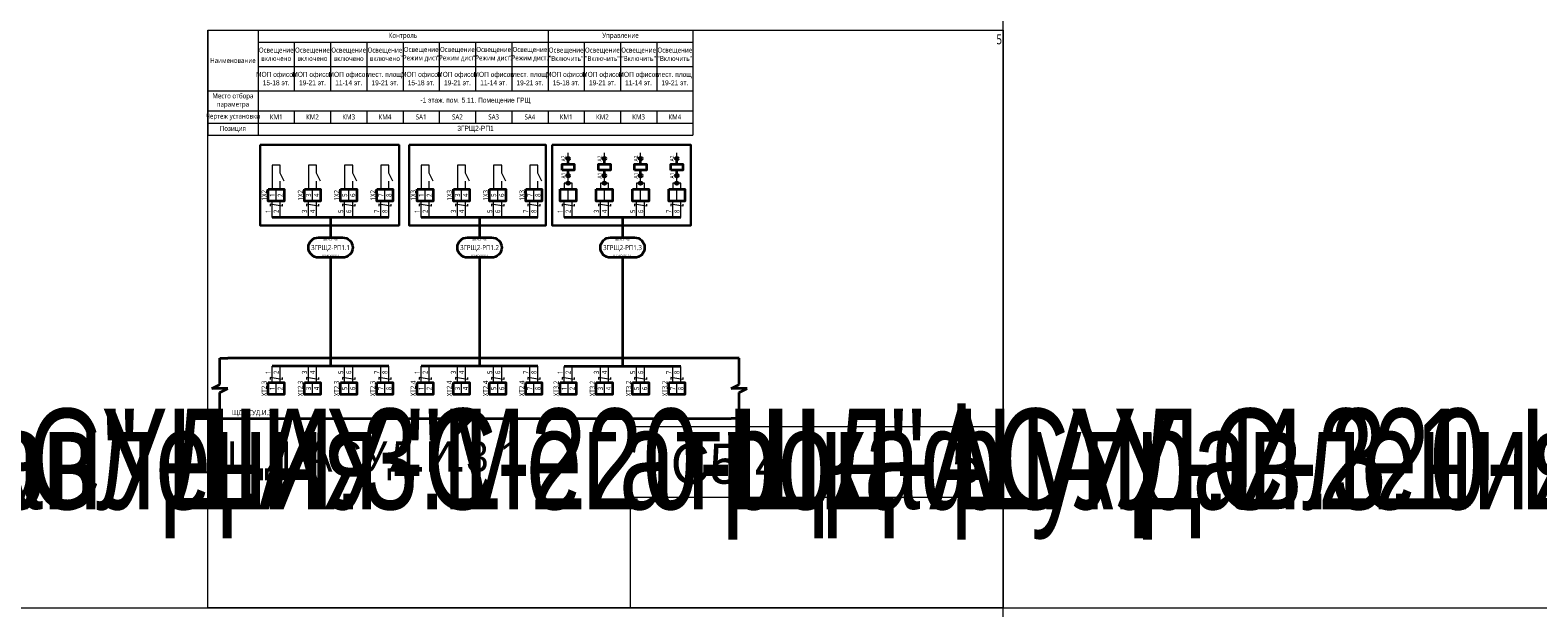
# Model space of a CAD drawing. Header units: millimetres. Extents: x -1173 to 6733, y -4591 to 345.
# Tile 37 of 93: x 1351 to 2100, y -2407 to -2120. Entities that reach past the tile are written whole.
import ezdxf
from ezdxf.enums import TextEntityAlignment as Align

# ---------------------------------------------------------------- set-up
doc = ezdxf.new("R2018")
doc.units = ezdxf.units.MM
doc.set_wipeout_variables(frame=1)
doc.layers.get('0').update_dxf_attribs({"lineweight": 15})
doc.layers.get('Defpoints').update_dxf_attribs({"color": 252, "lineweight": 15})
for name, color, linetype, lineweight in [('AK_Drawing', 7, 'Continuous', 35), ('AK_Drawing_Thin', 7, 'Continuous', 15), ('AK_Equipment', 7, 'Continuous', 35), ('AK_Multy_Wire', 7, 'Continuous', 35), ('AK_Table', 7, 'Continuous', 35), ('AK_Wire', 7, 'Continuous', 15), ('AK_Wire_Number', 7, 'Continuous', 15)]:
    doc.layers.add(name, color=color, linetype=linetype, lineweight=lineweight)
doc.layers.add('UNPLOTTED', color=2, linetype='Continuous', lineweight=15, plot=False)
doc.styles.add('PT Sans Narrow', font='PTN57F.ttf')
doc.styles.get("Standard").update_dxf_attribs({"font": 'arial.ttf'})
doc.styles.add('Trebuchet MS', font='trebuc.ttf', dxfattribs={"width": 0.75})

# ---------------------------------------------------------------- blocks, each defined once
blk = doc.blocks.new('*U479')
at = {"style": 'Trebuchet MS', "width": 0.75}
blk.add_attdef('TAG1', text='', height=2.5, dxfattribs=at).set_placement((2, -27), align=Align.MIDDLE_LEFT)
at = {"lineweight": 30, "width": 0.75, "flags": 104}
blk.add_attdef('CATDESC', text='', height=2.5, dxfattribs=at).set_placement((268, -25), align=Align.MIDDLE_RIGHT)
at = {"layer": 'UNPLOTTED', "style": 'Trebuchet MS', "width": 0.75, "flags": 8}
for tag, p in [('DESC1', (1, -3)), ('DESC2', (1, -5)), ('DESC3', (1, -7)), ('FAMILY', (1, -13.73)), ('POSITION_N', (1, -15.99)), ('SYSTEM_NAME', (1, -17.99))]:
    blk.add_attdef(tag, p, '', height=1, dxfattribs=at)
blk = doc.blocks.new('*U480')
at = {"style": 'Trebuchet MS', "width": 0.75}
blk.add_attdef('TAG1', text='', height=2.5, dxfattribs=at).set_placement((2, -27), align=Align.MIDDLE_LEFT)
at = {"lineweight": 30, "width": 0.75, "flags": 104}
blk.add_attdef('CATDESC', text='', height=2.5, dxfattribs=at).set_placement((154, -25), align=Align.MIDDLE_RIGHT)
at = {"layer": 'UNPLOTTED', "style": 'Trebuchet MS', "width": 0.75, "flags": 8}
for tag, p in [('DESC1', (1, -3)), ('DESC2', (1, -5)), ('DESC3', (1, -7)), ('FAMILY', (1, -13.73)), ('POSITION_N', (1, -15.99)), ('SYSTEM_NAME', (1, -17.99))]:
    blk.add_attdef(tag, p, '', height=1, dxfattribs=at)
blk = doc.blocks.new('*U472')
at = {"style": 'Trebuchet MS', "width": 0.75}
blk.add_attdef('TAG1', text='', height=2.5, dxfattribs=at).set_placement((2, -27), align=Align.MIDDLE_LEFT)
at = {"lineweight": 30, "width": 0.75, "flags": 104}
blk.add_attdef('CATDESC', text='', height=2.5, dxfattribs=at).set_placement((292, -25), align=Align.MIDDLE_RIGHT)
at = {"layer": 'UNPLOTTED', "style": 'Trebuchet MS', "width": 0.75, "flags": 8}
for tag, p in [('DESC1', (1, -3)), ('DESC2', (1, -5)), ('DESC3', (1, -7)), ('FAMILY', (1, -13.73)), ('POSITION_N', (1, -15.99)), ('SYSTEM_NAME', (1, -17.99))]:
    blk.add_attdef(tag, p, '', height=1, dxfattribs=at)
blk = doc.blocks.new('*U1')
at = {"layer": 'UNPLOTTED'}
blk.add_line((0, 90), (-185, 90), dxfattribs=at)
for points in [[(0, 0), (-395, 0), (-395, 287), (0, 287)], [(-185, 55), (0, 55), (0, 0), (-185, 0)]]:
    blk.add_lwpolyline(points, close=True, dxfattribs=at)
blk = doc.blocks.new('*U3')
at = {"layer": 'Defpoints', "style": 'Trebuchet MS', "width": 0.75}
blk.add_attdef('ЛИСТ', text='', height=5, dxfattribs=at).set_placement((-0.5, -2), align=Align.TOP_RIGHT)
blk = doc.blocks.new('*U494')
for p, q in [((-4, -13), (-4, 0)), ((-4, 0), (0, 0)), ((250, 0), (0, 0)), ((254, 0), (250, 0)), ((254, -13), (254, 0)), ((-8, -15), (-4, -13)), ((250, -15), (254, -13)), ((0, -15), (-8, -15)), ((-4, -17), (0, -15)), ((-4, -30), (-4, -17)), ((258, -15), (250, -15)), ((254, -17), (258, -15)), ((254, -30), (254, -17)), ((-4, -30), (0, -30)), ((0, -30), (250, -30)), ((254, -30), (250, -30))]:
    blk.add_line(p, q)
at = {"style": 'Trebuchet MS', "width": 0.75}
blk.add_attdef('TAG1', text='', height=2.5, dxfattribs=at).set_placement((2, -27), align=Align.MIDDLE_LEFT)
at = {"lineweight": 30, "width": 0.75, "flags": 104}
blk.add_attdef('CATDESC', text='', height=2.5, dxfattribs=at).set_placement((248, -25), align=Align.MIDDLE_RIGHT)
at = {"layer": 'UNPLOTTED', "style": 'Trebuchet MS', "width": 0.75, "flags": 8}
for tag, p in [('DESC1', (1, -3)), ('DESC2', (1, -5)), ('DESC3', (1, -7)), ('FAMILY', (1, -13.73)), ('POSITION_N', (1, -15.99)), ('SYSTEM_NAME', (1, -17.99))]:
    blk.add_attdef(tag, p, '', height=1, dxfattribs=at)
blk = doc.blocks.new('*U217')
blk.add_wipeout([(0, 0), (0, -6), (8, -6), (8, 0)])
blk.add_lwpolyline([(0, 0), (8, 0), (8, -6), (0, -6)], close=True)
at = {"lineweight": -2}
blk.add_lwpolyline([(4, 0), (8, 0), (8, -6), (4, -6)], close=True, dxfattribs=at)
at = {"style": 'Trebuchet MS', "width": 0.75, "flags": 12}
for tag, p in [('TERM01', (2, -3)), ('TERM02', (6, -3))]:
    blk.add_attdef(tag, text='', height=2.5, rotation=90, dxfattribs=at).set_placement(p, align=Align.MIDDLE_CENTER)
at = {"style": 'Trebuchet MS', "width": 0.75}
blk.add_attdef('TAG1', text='', height=2.5, rotation=90, dxfattribs=at).set_placement((-2, -3), align=Align.MIDDLE_CENTER)
at = {"style": 'Trebuchet MS', "width": 0.75, "flags": 12}
for tag, p in [('NOTE01', (2, -7)), ('NOTE02', (6, -7))]:
    blk.add_attdef(tag, text='', height=2.5, rotation=90, dxfattribs=at).set_placement(p, align=Align.MIDDLE_RIGHT)
blk = doc.blocks.new('*U323')
blk.add_lwpolyline([(-6, 5), (6, 5, -0.414214), (11, 0), (11, 0, -0.414214), (6, -5), (-6, -5, -0.414214), (-11, 0), (-11, 0, -0.414214)], format="xyb", close=True)
at = {"style": 'Trebuchet MS', "width": 0.75}
blk.add_attdef('CA_CIRCUIT_NUMBER', text='', height=2.5, dxfattribs=at).set_placement((0, 0), align=Align.MIDDLE_CENTER)
at = {"lineweight": 30, "width": 0.75, "flags": 1}
blk.add_attdef('CA_CABLE_TYPE', text='', height=2.5, rotation=90, dxfattribs=at).set_placement((0, -25), align=Align.BOTTOM_CENTER)
at = {"style": 'Trebuchet MS', "width": 0.75}
blk.add_attdef('LENGTH', text='', height=2.5, rotation=90, dxfattribs=at).set_placement((2, -24.82), align=Align.MIDDLE_CENTER)
at = {"layer": 'UNPLOTTED', "style": 'Trebuchet MS', "width": 0.75}
for tag, p in [('LOAD_NAME', (0, 4)), ('PANEL_NAME', (0, -4))]:
    blk.add_attdef(tag, text='', height=1, dxfattribs=at).set_placement(p, align=Align.MIDDLE_CENTER)
blk = doc.blocks.new('*U483')
at = {"layer": 'AK_Wire'}
for points in [[(3, 2.5), (3, 1.5), (-3, 2.5), (-3, 1.5)], [(-2, -4), (-2, 4)], [(2, -4), (2, 4)]]:
    blk.add_lwpolyline(points, dxfattribs=at)
blk = doc.blocks.new('*U484')
at = {"layer": 'AK_Drawing', "color": 0, "linetype": 'ByBlock', "lineweight": -2, "transparency": 16777216}
for p in [(0, 0), (18, 0), (36, 0), (54, 0)]:
    blk.add_blockref('*U483', p, dxfattribs=at)
blk = doc.blocks.new('Z')
at = {"layer": 'AK_Wire'}
blk.add_lwpolyline([(3, 0.5), (3, -0.5), (-3, 0.5), (-3, -0.5)], dxfattribs=at)
blk = doc.blocks.new('*U485')
at = {"layer": 'AK_Wire'}
for points in [[(-2, -4), (-2, 4)], [(2, -4), (2, 4)]]:
    blk.add_lwpolyline(points, dxfattribs=at)
blk.add_blockref('Z', (0, -2), dxfattribs=at)
blk = doc.blocks.new('*U486')
at = {"layer": 'AK_Drawing', "color": 0, "linetype": 'ByBlock', "lineweight": -2, "transparency": 16777216}
for p in [(0, 0), (18, 0), (36, 0), (54, 0)]:
    blk.add_blockref('*U485', p, dxfattribs=at)
blk = doc.blocks.new('*U30')
blk.add_line((4, 0), (4, 4))
blk.add_lwpolyline([(6, 4), (4, 8), (4, 12), (0, 12), (0, 0)])
blk = doc.blocks.new('*U491')
at = {"layer": 'AK_Drawing_Thin'}
blk.add_blockref('*U30', (-4, -6.5), dxfattribs=at)
blk = doc.blocks.new('*U492')
at = {"layer": 'AK_Drawing', "color": 0, "linetype": 'ByBlock', "lineweight": -2, "transparency": 16777216}
for p in [(0, 0), (18, 0), (36, 0), (54, 0)]:
    blk.add_blockref('*U491', p, dxfattribs=at)
blk = doc.blocks.new('*U324')
blk.add_lwpolyline([(-6, 5), (6, 5, -0.414214), (11, 0), (11, 0, -0.414214), (6, -5), (-6, -5, -0.414214), (-11, 0), (-11, 0, -0.414214)], format="xyb", close=True)
at = {"style": 'Trebuchet MS', "width": 0.75}
blk.add_attdef('CA_CIRCUIT_NUMBER', text='', height=2.5, dxfattribs=at).set_placement((0, 0), align=Align.MIDDLE_CENTER)
at = {"lineweight": 30, "width": 0.75, "flags": 1}
blk.add_attdef('CA_CABLE_TYPE', text='', height=2.5, rotation=90, dxfattribs=at).set_placement((0, -25), align=Align.BOTTOM_CENTER)
at = {"style": 'Trebuchet MS', "width": 0.75}
blk.add_attdef('LENGTH', text='', height=2.5, rotation=90, dxfattribs=at).set_placement((2, -24.82), align=Align.MIDDLE_CENTER)
at = {"layer": 'UNPLOTTED', "style": 'Trebuchet MS', "width": 0.75}
for tag, p in [('LOAD_NAME', (0, 4)), ('PANEL_NAME', (0, -4))]:
    blk.add_attdef(tag, text='', height=1, dxfattribs=at).set_placement(p, align=Align.MIDDLE_CENTER)
blk = doc.blocks.new('*U487')
at = {"layer": 'AK_Wire'}
for points in [[(3, 2.5), (3, 1.5), (-3, 2.5), (-3, 1.5)], [(-2, -4), (-2, 4)], [(2, -4), (2, 4)]]:
    blk.add_lwpolyline(points, dxfattribs=at)
blk = doc.blocks.new('*U488')
at = {"layer": 'AK_Drawing', "color": 0, "linetype": 'ByBlock', "lineweight": -2, "transparency": 16777216}
for p in [(0, 0), (18, 0), (36, 0), (54, 0)]:
    blk.add_blockref('*U487', p, dxfattribs=at)
blk = doc.blocks.new('*U489')
at = {"layer": 'AK_Wire'}
for points in [[(-2, -4), (-2, 4)], [(2, -4), (2, 4)]]:
    blk.add_lwpolyline(points, dxfattribs=at)
blk.add_blockref('Z', (0, -2), dxfattribs=at)
blk = doc.blocks.new('*U490')
at = {"layer": 'AK_Drawing', "color": 0, "linetype": 'ByBlock', "lineweight": -2, "transparency": 16777216}
for p in [(0, 0), (18, 0), (36, 0), (54, 0)]:
    blk.add_blockref('*U489', p, dxfattribs=at)
blk = doc.blocks.new('*U481')
at = {"layer": 'AK_Drawing_Thin'}
blk.add_blockref('*U30', (-4, -6.5), dxfattribs=at)
blk = doc.blocks.new('*U482')
at = {"layer": 'AK_Drawing', "color": 0, "linetype": 'ByBlock', "lineweight": -2, "transparency": 16777216}
for p in [(0, 0), (18, 0), (36, 0), (54, 0)]:
    blk.add_blockref('*U481', p, dxfattribs=at)
blk = doc.blocks.new('*T493')
at = {"layer": 'AK_Table', "color": 0, "linetype": 'ByBlock', "lineweight": -2, "transparency": 16777216}
for p, q in [((0, 0), (241, 0)), ((0, 0), (0, -52.13)), ((25, 0), (25, -52.13)), ((169, 0), (169, -30.13)), ((241, 0), (241, -52.13)), ((25, -6), (241, -6)), ((43, -6), (43, -30.13)), ((61, -6), (61, -30.13)), ((79, -6), (79, -30.13)), ((97, -6), (97, -30.13)), ((115, -6), (115, -30.13)), ((133, -6), (133, -30.13)), ((151, -6), (151, -30.13)), ((187, -6), (187, -30.13)), ((205, -6), (205, -30.13)), ((223, -6), (223, -30.13)), ((25, -18), (241, -18)), ((0, -30.13), (241, -30.13)), ((0, -40.13), (241, -40.13)), ((43, -40.13), (43, -46.13)), ((61, -40.13), (61, -46.13)), ((79, -40.13), (79, -46.13)), ((97, -40.13), (97, -46.13)), ((115, -40.13), (115, -46.13)), ((133, -40.13), (133, -46.13)), ((151, -40.13), (151, -46.13)), ((169, -40.13), (169, -46.13)), ((187, -40.13), (187, -46.13)), ((205, -40.13), (205, -46.13)), ((223, -40.13), (223, -46.13)), ((0, -46.13), (241, -46.13)), ((0, -52.13), (241, -52.13))]:
    blk.add_line(p, q, dxfattribs=at)
at = {"layer": 'AK_Table', "color": 0, "transparency": 16777216, "char_height": 2.5, "attachment_point": 5, "style": 'Trebuchet MS'}
for s, insert, width in [('Контроль', (97, -3), 143), ('Освещение "Режим дист."', (106, -12), 17), ('Освещение "Режим дист."', (124, -12), 17), ('Освещение "Режим дист."', (142, -12), 17), ('Освещение "Режим дист."', (160, -12), 17), ('Управление', (205, -3), 71), ('Наименование', (12.5, -15.07), 24), ('{\\C256;Освещение включено\\P}', (34, -12), 17), ('{\\C256;Освещение включено\\P}', (52, -12), 17), ('{\\C256;Освещение включено\\P}', (70, -12), 17), ('{\\C256;Освещение включено\\P}', (88, -12), 17), ('{\\C256;Освещение "Включить"}', (178, -12), 17), ('{\\C256;Освещение "Включить"}', (196, -12), 17), ('{\\C256;Освещение "Включить"}', (214, -12), 17), ('{\\C256;Освещение "Включить"}', (232, -12), 17), ('{\\fArial|b0|i0|c204|p34;\\C256;МОП офисов \\fArial|b0|i0|c0|p34;15-18 \\fArial|b0|i0|c204|p34;эт\\fArial|b0|i0|c0|p34;.}', (34, -24.07), 17), ('{\\fArial|b0|i0|c204|p34;\\C256;МОП офисов \\fArial|b0|i0|c0|p34;19-21 \\fArial|b0|i0|c204|p34;эт\\fArial|b0|i0|c0|p34;.}', (52, -24.07), 17), ('{\\fArial|b0|i0|c204|p34;\\C256;МОП офисов 1\\fArial|b0|i0|c0|p34;1-\\fArial|b0|i0|c204|p34;14\\fArial|b0|i0|c0|p34; \\fArial|b0|i0|c204|p34;эт\\fArial|b0|i0|c0|p34;.}', (70, -24.07), 17), ('{\\C256; \\fArial|b0|i0|c204|p34;лест. площ. 19-21 эт.}', (88, -24.07), 17), ('{\\fArial|b0|i0|c204|p34;\\C256;МОП офисов \\fArial|b0|i0|c0|p34;15-18 \\fArial|b0|i0|c204|p34;эт\\fArial|b0|i0|c0|p34;.}', (106, -24.07), 17), ('{\\fArial|b0|i0|c204|p34;\\C256;МОП офисов \\fArial|b0|i0|c0|p34;19-21 \\fArial|b0|i0|c204|p34;эт\\fArial|b0|i0|c0|p34;.}', (124, -24.07), 17), ('{\\fArial|b0|i0|c204|p34;\\C256;МОП офисов 1\\fArial|b0|i0|c0|p34;1-\\fArial|b0|i0|c204|p34;14\\fArial|b0|i0|c0|p34; \\fArial|b0|i0|c204|p34;эт\\fArial|b0|i0|c0|p34;.}', (142, -24.07), 17), ('{\\C256; \\fArial|b0|i0|c204|p34;лест. площ. 19-21 эт.}', (160, -24.07), 17), ('{\\fArial|b0|i0|c204|p34;\\C256;МОП офисов \\fArial|b0|i0|c0|p34;15-18 \\fArial|b0|i0|c204|p34;эт\\fArial|b0|i0|c0|p34;.}', (178, -24.07), 17), ('{\\fArial|b0|i0|c204|p34;\\C256;МОП офисов \\fArial|b0|i0|c0|p34;19-21 \\fArial|b0|i0|c204|p34;эт\\fArial|b0|i0|c0|p34;.}', (196, -24.07), 17), ('{\\fArial|b0|i0|c204|p34;\\C256;МОП офисов 1\\fArial|b0|i0|c0|p34;1-\\fArial|b0|i0|c204|p34;14\\fArial|b0|i0|c0|p34; \\fArial|b0|i0|c204|p34;эт\\fArial|b0|i0|c0|p34;.}', (214, -24.07), 17), ('{\\C256; \\fArial|b0|i0|c204|p34;лест. площ. 19-21 эт.}', (232, -24.07), 17), ('Место отбора параметра', (12.5, -35.13), 23), ('{\\fArial|b0|i0|c0|p34;-1 \\fArial|b0|i0|c204|p34;этаж\\fArial|b0|i0|c0|p34;. \\fArial|b0|i0|c204|p34;пом. 5.11. Помещение ГРЩ}', (133, -35.13), 215), ('Чертеж установки', (12.5, -43.13), 23), ('КМ1', (34, -43.13), 17), ('КМ2', (52, -43.13), 17), ('КМ3', (70, -43.13), 17), ('КМ4', (88, -43.13), 17), ('SA1', (106, -43.13), 17), ('SA2', (124, -43.13), 17), ('SA3', (142, -43.13), 17), ('SA4', (160, -43.13), 17), ('КМ1', (178, -43.13), 17), ('КМ2', (196, -43.13), 17), ('КМ3', (214, -43.13), 17), ('КМ4', (232, -43.13), 17), ('Позиция', (12.5, -49.13), 23), ('{\\fArial|b0|i0|c0|p34;3\\fArial|b0|i0|c204|p34;ГРЩ\\fArial|b0|i0|c0|p34;2-\\fArial|b0|i0|c204|p34;РП\\fArial|b0|i0|c0|p34;1}', (133, -49.13), 215)]:
    blk.add_mtext(s, dxfattribs=dict(at, insert=insert, width=width))
blk = doc.blocks.new('*U332')
blk.add_lwpolyline([(-6, 5), (6, 5, -0.414214), (11, 0), (11, 0, -0.414214), (6, -5), (-6, -5, -0.414214), (-11, 0), (-11, 0, -0.414214)], format="xyb", close=True)
at = {"style": 'Trebuchet MS', "width": 0.75}
blk.add_attdef('CA_CIRCUIT_NUMBER', text='', height=2.5, dxfattribs=at).set_placement((0, 0), align=Align.MIDDLE_CENTER)
at = {"lineweight": 30, "width": 0.75, "flags": 1}
blk.add_attdef('CA_CABLE_TYPE', text='', height=2.5, rotation=90, dxfattribs=at).set_placement((0, -25), align=Align.BOTTOM_CENTER)
at = {"style": 'Trebuchet MS', "width": 0.75}
blk.add_attdef('LENGTH', text='', height=2.5, rotation=90, dxfattribs=at).set_placement((2, -24.82), align=Align.MIDDLE_CENTER)
at = {"layer": 'UNPLOTTED', "style": 'Trebuchet MS', "width": 0.75}
for tag, p in [('LOAD_NAME', (0, 4)), ('PANEL_NAME', (0, -4))]:
    blk.add_attdef(tag, text='', height=1, dxfattribs=at).set_placement(p, align=Align.MIDDLE_CENTER)
blk = doc.blocks.new('*U497')
at = {"layer": 'AK_Wire'}
for points in [[(3, 2.5), (3, 1.5), (-3, 2.5), (-3, 1.5)], [(-2, -4), (-2, 4)], [(2, -4), (2, 4)]]:
    blk.add_lwpolyline(points, dxfattribs=at)
blk = doc.blocks.new('*U498')
at = {"layer": 'AK_Drawing', "color": 0, "linetype": 'ByBlock', "lineweight": -2, "transparency": 16777216}
for p in [(0, 0), (18, 0), (36, 0), (54, 0)]:
    blk.add_blockref('*U497', p, dxfattribs=at)
blk = doc.blocks.new('WDDOT')
for radius in [0.7, 0.5, 0.3, 0.1]:
    blk.add_circle((0, 0), radius)
blk = doc.blocks.new('*U212')
at = {"layer": 'AK_Drawing'}
for points in [[(1.2, 16.05), (2.8, 14.45)], [(1.2, 7.55), (2.8, 5.95)], [(2, 12.5), (2, 14.5)], [(2, 7.5), (2, 9.5)]]:
    blk.add_lwpolyline(points, dxfattribs=at)
blk.add_lwpolyline([(-1, 9.5), (-1, 12.5), (5, 12.5), (5, 9.5)], close=True, dxfattribs=at)
for centre in [(2, 15.25), (2, 6.75)]:
    blk.add_circle(centre, 0.75, dxfattribs=at)
at = {"layer": 'AK_Drawing_Thin'}
for points in [[(2, 16), (2, 18)], [(4, 0), (4, 3), (0, 3), (0, 0)], [(2, 3), (2, 6)]]:
    blk.add_lwpolyline(points, dxfattribs=at)
at = {"layer": 'AK_Drawing'}
blk.add_blockref('WDDOT', (2, 3), dxfattribs=at)
at = {"style": 'Trebuchet MS', "width": 0.75}
for tag, p in [('TAG1', (-3, 11)), ('TAG2', (7, 11.5))]:
    blk.add_attdef(tag, text='', height=2.5, rotation=90, dxfattribs=at).set_placement(p, align=Align.MIDDLE_CENTER)
at = {"layer": 'AK_Equipment', "style": 'Trebuchet MS', "width": 0.75}
for s, p in [('A2', (1.25, 15.25)), ('A1', (1.25, 6.75))]:
    blk.add_text(s, height=2, rotation=90, dxfattribs=at).set_placement(p, align=Align.BOTTOM_CENTER)
blk = doc.blocks.new('*U495')
at = {"layer": 'AK_Wire'}
for points in [[(-2, -4), (-2, 4)], [(2, -4), (2, 4)]]:
    blk.add_lwpolyline(points, dxfattribs=at)
blk.add_blockref('Z', (0, -2), dxfattribs=at)
blk = doc.blocks.new('*U496')
at = {"layer": 'AK_Drawing', "color": 0, "linetype": 'ByBlock', "lineweight": -2, "transparency": 16777216}
for p in [(0, 0), (18, 0), (36, 0), (54, 0)]:
    blk.add_blockref('*U495', p, dxfattribs=at)

msp = doc.modelspace()

# ---------------------------------------------------------------- linework, layer by layer
at = {"layer": 'AK_Multy_Wire'}
for p, q in [((1529, -2212.96), (1471, -2212.96)), ((1603, -2212.96), (1545, -2212.96)), ((1674, -2212.98), (1616, -2212.98)), ((1529, -2286.96), (1471, -2286.96)), ((1603, -2286.96), (1545, -2286.96)), ((1674, -2286.98), (1616, -2286.98))]:
    msp.add_line(p, q, dxfattribs=at)
for points in [[(1500, -2212.96), (1500, -2222.96)], [(1574, -2212.96), (1574, -2222.96)], [(1645, -2212.98), (1645, -2222.98)], [(1500, -2232.96), (1500, -2286.96)], [(1574, -2232.96), (1574, -2286.96)], [(1645, -2232.98), (1645, -2286.98)]]:
    msp.add_lwpolyline(points, dxfattribs=at)
at = {"layer": 'UNPLOTTED', "color": 2, "true_color": 0xf1eb1f}
for p, direction in [((1834, -1678.98), (0, 1)), ((-778, -2407), (1, 0))]:
    msp.add_xline(p, direction, dxfattribs=at)

# ---------------------------------------------------------------- block references
msp.add_blockref('*T493', (1439, -2119.96))
at = {"layer": 'AK_Drawing'}
for name, p in [('*U486', (1473, -2290.96)), ('*U490', (1547, -2290.96)), ('*U496', (1618, -2290.98))]:
    msp.add_blockref(name, p, dxfattribs=at)
at = {"layer": 'AK_Drawing_Thin'}
msp.add_blockref('*U3', (1834, -2119.96), dxfattribs=at).add_auto_attribs({'ЛИСТ': '5'})
at = {"layer": 'AK_Equipment'}
ref = msp.add_blockref('*U472', (-66, -2283), dxfattribs=at)
lines = msp.add_mtext('\\W0.7500;Шкаф управления "Мегатрон" ШАУ-С-220-ЩД-АСУД.И.3.1', dxfattribs={"layer": '0', "insert": (226, -2308), "char_height": 50, "attachment_point": 1})
ref.add_attrib('CATDESC', '', (226, -2308), dxfattribs={"flags": 104}).embed_mtext(lines)
ref = msp.add_blockref('*U479', (439, -2282.98), dxfattribs=at)
lines = msp.add_mtext('\\W0.7500;Шкаф управления "Мегатрон" ШАУ-С-220-ЩД-АСУД.И.3.1', dxfattribs={"layer": '0', "insert": (707, -2307.98), "char_height": 50, "attachment_point": 1})
ref.add_attrib('CATDESC', '', (707, -2307.98), dxfattribs={"flags": 104}).embed_mtext(lines)
ref = msp.add_blockref('*U480', (944, -2282.98), dxfattribs=at)
lines = msp.add_mtext('\\W0.7500;Шкаф управления "Мегатрон" ШАУ-С-220-ЩД-АСУД.И.3.1', dxfattribs={"layer": '0', "insert": (1098, -2307.98), "char_height": 50, "attachment_point": 1})
ref.add_attrib('CATDESC', '', (1098, -2307.98), dxfattribs={"flags": 104}).embed_mtext(lines)
ref = msp.add_blockref('*U494', (1449, -2282.96), dxfattribs=at)
ref.add_attrib('TAG1', 'ЩД-АСУД.И.3.1', dxfattribs={"layer": '0', "height": 2.5, "style": 'Trebuchet MS', "width": 0.75}).set_placement((1451, -2309.96), align=Align.MIDDLE_LEFT)
lines = msp.add_mtext('\\W0.7500;Шкаф управления "Мегатрон" ШАУ-С-220-ЩД-АСУД.И.3.1', dxfattribs={"layer": '0', "insert": (1697, -2307.96), "char_height": 50, "attachment_point": 1})
ref.add_attrib('CATDESC', '', (1697, -2307.96), dxfattribs={"flags": 104}).embed_mtext(lines)
at = {"layer": 'AK_Multy_Wire', "ltscale": 10}
for name, p, values in [('*U323', (1500, -2227.96), {'CA_CIRCUIT_NUMBER': '3ГРЩ2-РП1.1', 'PANEL_NAME': 'ЩД-АСУД.И.5.1', 'LOAD_NAME': '5ВРУ1.1-РП5'}), ('*U324', (1574, -2227.96), {'CA_CIRCUIT_NUMBER': '3ГРЩ2-РП1.2', 'PANEL_NAME': 'ЩД-АСУД.И.5.1', 'LOAD_NAME': '5ВРУ1.1-РП5'}), ('*U332', (1645, -2227.98), {'CA_CIRCUIT_NUMBER': '3ГРЩ2-РП1.3', 'PANEL_NAME': 'ЩД-АСУД.И.5.1', 'LOAD_NAME': '5ВРУ1.1-РП3'})]:
    msp.add_blockref(name, p, dxfattribs=at).add_auto_attribs(values)
at = {"layer": 'UNPLOTTED'}
msp.add_blockref('*U1', (1834, -2406.96), dxfattribs=at)

# ---------------------------------------------------------------- texts
at = {"layer": 'AK_Wire_Number', "style": 'Trebuchet MS', "width": 0.75}
for s, p in [('1', (1471, -2209.96)), ('2', (1475, -2209.96)), ('3', (1489, -2209.96)), ('4', (1493, -2209.96)), ('5', (1507, -2209.96)), ('6', (1511, -2209.96)), ('7', (1525, -2209.96)), ('8', (1529, -2209.96)), ('1', (1545, -2209.96)), ('2', (1549, -2209.96)), ('3', (1563, -2209.96)), ('4', (1567, -2209.96)), ('5', (1581, -2209.96)), ('6', (1585, -2209.96)), ('7', (1599, -2209.96)), ('8', (1603, -2209.96)), ('1', (1616, -2209.98)), ('2', (1620, -2209.98)), ('3', (1634, -2209.98)), ('4', (1638, -2209.98)), ('5', (1652, -2209.98)), ('6', (1656, -2209.98)), ('7', (1670, -2209.98)), ('8', (1674, -2209.98)), ('1', (1471, -2289.96)), ('2', (1475, -2289.96)), ('3', (1489, -2289.96)), ('4', (1493, -2289.96)), ('5', (1507, -2289.96)), ('6', (1511, -2289.96)), ('7', (1525, -2289.96)), ('8', (1529, -2289.96)), ('1', (1545, -2289.96)), ('2', (1549, -2289.96)), ('3', (1563, -2289.96)), ('4', (1567, -2289.96)), ('5', (1581, -2289.96)), ('6', (1585, -2289.96)), ('7', (1599, -2289.96)), ('8', (1603, -2289.96)), ('1', (1616, -2289.98)), ('2', (1620, -2289.98)), ('3', (1634, -2289.98)), ('4', (1638, -2289.98)), ('5', (1652, -2289.98)), ('6', (1656, -2289.98)), ('7', (1670, -2289.98)), ('8', (1674, -2289.98))]:
    msp.add_text(s, height=2.5, rotation=90, dxfattribs=at).set_placement(p, align=Align.BOTTOM_CENTER)
at = {"layer": 'UNPLOTTED', "color": 3, "style": 'PT Sans Narrow'}
msp.add_text('ЩД-АСУД.И.3.1', height=15, dxfattribs=at).set_placement((1448.49, -2339.31))
msp.add_text('С5.4', height=20, dxfattribs=at).set_placement((1725.49, -2345.31), align=Align.RIGHT)
msp.add_text('5', height=20, dxfattribs=at).set_placement((1816, -2344.96), align=Align.CENTER)

# ---------------------------------------------------------------- next in the draw order: block references
at = {"layer": 'AK_Equipment', "lineweight": 15}
ref = msp.add_blockref('*U217', (1469, -2198.96), dxfattribs=at)
ref.add_attrib('TAG1', '1X2', dxfattribs={"layer": '0', "height": 2.5, "rotation": 90, "style": 'Trebuchet MS', "width": 0.75}).set_placement((1467, -2201.96), align=Align.MIDDLE_CENTER)
ref.add_attrib('TERM01', '1', dxfattribs={"layer": '0', "height": 2.5, "rotation": 90, "style": 'Trebuchet MS', "width": 0.75}).set_placement((1471, -2201.96), align=Align.MIDDLE_CENTER)
ref.add_attrib('TERM02', '2', dxfattribs={"layer": '0', "height": 2.5, "rotation": 90, "style": 'Trebuchet MS', "width": 0.75}).set_placement((1475, -2201.96), align=Align.MIDDLE_CENTER)
ref = msp.add_blockref('*U217', (1487, -2198.96), dxfattribs=at)
ref.add_attrib('TAG1', '1X2', dxfattribs={"layer": '0', "height": 2.5, "rotation": 90, "style": 'Trebuchet MS', "width": 0.75}).set_placement((1485, -2201.96), align=Align.MIDDLE_CENTER)
ref.add_attrib('TERM01', '3', dxfattribs={"layer": '0', "height": 2.5, "rotation": 90, "style": 'Trebuchet MS', "width": 0.75}).set_placement((1489, -2201.96), align=Align.MIDDLE_CENTER)
ref.add_attrib('TERM02', '4', dxfattribs={"layer": '0', "height": 2.5, "rotation": 90, "style": 'Trebuchet MS', "width": 0.75}).set_placement((1493, -2201.96), align=Align.MIDDLE_CENTER)
ref = msp.add_blockref('*U217', (1505, -2198.96), dxfattribs=at)
ref.add_attrib('TAG1', '1X2', dxfattribs={"layer": '0', "height": 2.5, "rotation": 90, "style": 'Trebuchet MS', "width": 0.75}).set_placement((1503, -2201.96), align=Align.MIDDLE_CENTER)
ref.add_attrib('TERM01', '5', dxfattribs={"layer": '0', "height": 2.5, "rotation": 90, "style": 'Trebuchet MS', "width": 0.75}).set_placement((1507, -2201.96), align=Align.MIDDLE_CENTER)
ref.add_attrib('TERM02', '6', dxfattribs={"layer": '0', "height": 2.5, "rotation": 90, "style": 'Trebuchet MS', "width": 0.75}).set_placement((1511, -2201.96), align=Align.MIDDLE_CENTER)
ref = msp.add_blockref('*U217', (1523, -2198.96), dxfattribs=at)
ref.add_attrib('TAG1', '1X2', dxfattribs={"layer": '0', "height": 2.5, "rotation": 90, "style": 'Trebuchet MS', "width": 0.75}).set_placement((1521, -2201.96), align=Align.MIDDLE_CENTER)
ref.add_attrib('TERM01', '7', dxfattribs={"layer": '0', "height": 2.5, "rotation": 90, "style": 'Trebuchet MS', "width": 0.75}).set_placement((1525, -2201.96), align=Align.MIDDLE_CENTER)
ref.add_attrib('TERM02', '8', dxfattribs={"layer": '0', "height": 2.5, "rotation": 90, "style": 'Trebuchet MS', "width": 0.75}).set_placement((1529, -2201.96), align=Align.MIDDLE_CENTER)
ref = msp.add_blockref('*U217', (1543, -2198.96), dxfattribs=at)
ref.add_attrib('TAG1', '1X3', dxfattribs={"layer": '0', "height": 2.5, "rotation": 90, "style": 'Trebuchet MS', "width": 0.75}).set_placement((1541, -2201.96), align=Align.MIDDLE_CENTER)
ref.add_attrib('TERM01', '1', dxfattribs={"layer": '0', "height": 2.5, "rotation": 90, "style": 'Trebuchet MS', "width": 0.75}).set_placement((1545, -2201.96), align=Align.MIDDLE_CENTER)
ref.add_attrib('TERM02', '2', dxfattribs={"layer": '0', "height": 2.5, "rotation": 90, "style": 'Trebuchet MS', "width": 0.75}).set_placement((1549, -2201.96), align=Align.MIDDLE_CENTER)
ref = msp.add_blockref('*U217', (1561, -2198.96), dxfattribs=at)
ref.add_attrib('TAG1', '1X3', dxfattribs={"layer": '0', "height": 2.5, "rotation": 90, "style": 'Trebuchet MS', "width": 0.75}).set_placement((1559, -2201.96), align=Align.MIDDLE_CENTER)
ref.add_attrib('TERM01', '3', dxfattribs={"layer": '0', "height": 2.5, "rotation": 90, "style": 'Trebuchet MS', "width": 0.75}).set_placement((1563, -2201.96), align=Align.MIDDLE_CENTER)
ref.add_attrib('TERM02', '4', dxfattribs={"layer": '0', "height": 2.5, "rotation": 90, "style": 'Trebuchet MS', "width": 0.75}).set_placement((1567, -2201.96), align=Align.MIDDLE_CENTER)
ref = msp.add_blockref('*U217', (1579, -2198.96), dxfattribs=at)
ref.add_attrib('TAG1', '1X3', dxfattribs={"layer": '0', "height": 2.5, "rotation": 90, "style": 'Trebuchet MS', "width": 0.75}).set_placement((1577, -2201.96), align=Align.MIDDLE_CENTER)
ref.add_attrib('TERM01', '5', dxfattribs={"layer": '0', "height": 2.5, "rotation": 90, "style": 'Trebuchet MS', "width": 0.75}).set_placement((1581, -2201.96), align=Align.MIDDLE_CENTER)
ref.add_attrib('TERM02', '6', dxfattribs={"layer": '0', "height": 2.5, "rotation": 90, "style": 'Trebuchet MS', "width": 0.75}).set_placement((1585, -2201.96), align=Align.MIDDLE_CENTER)
ref = msp.add_blockref('*U217', (1597, -2198.96), dxfattribs=at)
ref.add_attrib('TAG1', '1X3', dxfattribs={"layer": '0', "height": 2.5, "rotation": 90, "style": 'Trebuchet MS', "width": 0.75}).set_placement((1595, -2201.96), align=Align.MIDDLE_CENTER)
ref.add_attrib('TERM01', '7', dxfattribs={"layer": '0', "height": 2.5, "rotation": 90, "style": 'Trebuchet MS', "width": 0.75}).set_placement((1599, -2201.96), align=Align.MIDDLE_CENTER)
ref.add_attrib('TERM02', '8', dxfattribs={"layer": '0', "height": 2.5, "rotation": 90, "style": 'Trebuchet MS', "width": 0.75}).set_placement((1603, -2201.96), align=Align.MIDDLE_CENTER)
for p in [(1614, -2198.98), (1632, -2198.98), (1650, -2198.98), (1668, -2198.98)]:
    msp.add_blockref('*U217', p, dxfattribs=at)
ref = msp.add_blockref('*U217', (1469, -2294.96), dxfattribs=at)
ref.add_attrib('TAG1', 'XT2.3', dxfattribs={"layer": '0', "height": 2.5, "rotation": 90, "style": 'Trebuchet MS', "width": 0.75}).set_placement((1467, -2297.96), align=Align.MIDDLE_CENTER)
ref.add_attrib('TERM01', '1', dxfattribs={"layer": '0', "height": 2.5, "rotation": 90, "style": 'Trebuchet MS', "width": 0.75}).set_placement((1471, -2297.96), align=Align.MIDDLE_CENTER)
ref.add_attrib('TERM02', '2', dxfattribs={"layer": '0', "height": 2.5, "rotation": 90, "style": 'Trebuchet MS', "width": 0.75}).set_placement((1475, -2297.96), align=Align.MIDDLE_CENTER)
ref = msp.add_blockref('*U217', (1487, -2294.96), dxfattribs=at)
ref.add_attrib('TAG1', 'XT2.3', dxfattribs={"layer": '0', "height": 2.5, "rotation": 90, "style": 'Trebuchet MS', "width": 0.75}).set_placement((1485, -2297.96), align=Align.MIDDLE_CENTER)
ref.add_attrib('TERM01', '3', dxfattribs={"layer": '0', "height": 2.5, "rotation": 90, "style": 'Trebuchet MS', "width": 0.75}).set_placement((1489, -2297.96), align=Align.MIDDLE_CENTER)
ref.add_attrib('TERM02', '4', dxfattribs={"layer": '0', "height": 2.5, "rotation": 90, "style": 'Trebuchet MS', "width": 0.75}).set_placement((1493, -2297.96), align=Align.MIDDLE_CENTER)
ref = msp.add_blockref('*U217', (1505, -2294.96), dxfattribs=at)
ref.add_attrib('TAG1', 'XT2.3', dxfattribs={"layer": '0', "height": 2.5, "rotation": 90, "style": 'Trebuchet MS', "width": 0.75}).set_placement((1503, -2297.96), align=Align.MIDDLE_CENTER)
ref.add_attrib('TERM01', '5', dxfattribs={"layer": '0', "height": 2.5, "rotation": 90, "style": 'Trebuchet MS', "width": 0.75}).set_placement((1507, -2297.96), align=Align.MIDDLE_CENTER)
ref.add_attrib('TERM02', '6', dxfattribs={"layer": '0', "height": 2.5, "rotation": 90, "style": 'Trebuchet MS', "width": 0.75}).set_placement((1511, -2297.96), align=Align.MIDDLE_CENTER)
ref = msp.add_blockref('*U217', (1523, -2294.96), dxfattribs=at)
ref.add_attrib('TAG1', 'XT2.3', dxfattribs={"layer": '0', "height": 2.5, "rotation": 90, "style": 'Trebuchet MS', "width": 0.75}).set_placement((1521, -2297.96), align=Align.MIDDLE_CENTER)
ref.add_attrib('TERM01', '7', dxfattribs={"layer": '0', "height": 2.5, "rotation": 90, "style": 'Trebuchet MS', "width": 0.75}).set_placement((1525, -2297.96), align=Align.MIDDLE_CENTER)
ref.add_attrib('TERM02', '8', dxfattribs={"layer": '0', "height": 2.5, "rotation": 90, "style": 'Trebuchet MS', "width": 0.75}).set_placement((1529, -2297.96), align=Align.MIDDLE_CENTER)
ref = msp.add_blockref('*U217', (1543, -2294.96), dxfattribs=at)
ref.add_attrib('TAG1', 'XT2.4', dxfattribs={"layer": '0', "height": 2.5, "rotation": 90, "style": 'Trebuchet MS', "width": 0.75}).set_placement((1541, -2297.96), align=Align.MIDDLE_CENTER)
ref.add_attrib('TERM01', '1', dxfattribs={"layer": '0', "height": 2.5, "rotation": 90, "style": 'Trebuchet MS', "width": 0.75}).set_placement((1545, -2297.96), align=Align.MIDDLE_CENTER)
ref.add_attrib('TERM02', '2', dxfattribs={"layer": '0', "height": 2.5, "rotation": 90, "style": 'Trebuchet MS', "width": 0.75}).set_placement((1549, -2297.96), align=Align.MIDDLE_CENTER)
ref = msp.add_blockref('*U217', (1561, -2294.96), dxfattribs=at)
ref.add_attrib('TAG1', 'XT2.4', dxfattribs={"layer": '0', "height": 2.5, "rotation": 90, "style": 'Trebuchet MS', "width": 0.75}).set_placement((1559, -2297.96), align=Align.MIDDLE_CENTER)
ref.add_attrib('TERM01', '3', dxfattribs={"layer": '0', "height": 2.5, "rotation": 90, "style": 'Trebuchet MS', "width": 0.75}).set_placement((1563, -2297.96), align=Align.MIDDLE_CENTER)
ref.add_attrib('TERM02', '4', dxfattribs={"layer": '0', "height": 2.5, "rotation": 90, "style": 'Trebuchet MS', "width": 0.75}).set_placement((1567, -2297.96), align=Align.MIDDLE_CENTER)
ref = msp.add_blockref('*U217', (1579, -2294.96), dxfattribs=at)
ref.add_attrib('TAG1', 'XT2.4', dxfattribs={"layer": '0', "height": 2.5, "rotation": 90, "style": 'Trebuchet MS', "width": 0.75}).set_placement((1577, -2297.96), align=Align.MIDDLE_CENTER)
ref.add_attrib('TERM01', '5', dxfattribs={"layer": '0', "height": 2.5, "rotation": 90, "style": 'Trebuchet MS', "width": 0.75}).set_placement((1581, -2297.96), align=Align.MIDDLE_CENTER)
ref.add_attrib('TERM02', '6', dxfattribs={"layer": '0', "height": 2.5, "rotation": 90, "style": 'Trebuchet MS', "width": 0.75}).set_placement((1585, -2297.96), align=Align.MIDDLE_CENTER)
ref = msp.add_blockref('*U217', (1597, -2294.96), dxfattribs=at)
ref.add_attrib('TAG1', 'XT2.4', dxfattribs={"layer": '0', "height": 2.5, "rotation": 90, "style": 'Trebuchet MS', "width": 0.75}).set_placement((1595, -2297.96), align=Align.MIDDLE_CENTER)
ref.add_attrib('TERM01', '7', dxfattribs={"layer": '0', "height": 2.5, "rotation": 90, "style": 'Trebuchet MS', "width": 0.75}).set_placement((1599, -2297.96), align=Align.MIDDLE_CENTER)
ref.add_attrib('TERM02', '8', dxfattribs={"layer": '0', "height": 2.5, "rotation": 90, "style": 'Trebuchet MS', "width": 0.75}).set_placement((1603, -2297.96), align=Align.MIDDLE_CENTER)
ref = msp.add_blockref('*U217', (1614, -2294.98), dxfattribs=at)
ref.add_attrib('TAG1', 'XT3.2', dxfattribs={"layer": '0', "height": 2.5, "rotation": 90, "style": 'Trebuchet MS', "width": 0.75}).set_placement((1612, -2297.98), align=Align.MIDDLE_CENTER)
ref.add_attrib('TERM01', '1', dxfattribs={"layer": '0', "height": 2.5, "rotation": 90, "style": 'Trebuchet MS', "width": 0.75}).set_placement((1616, -2297.98), align=Align.MIDDLE_CENTER)
ref.add_attrib('TERM02', '2', dxfattribs={"layer": '0', "height": 2.5, "rotation": 90, "style": 'Trebuchet MS', "width": 0.75}).set_placement((1620, -2297.98), align=Align.MIDDLE_CENTER)
ref = msp.add_blockref('*U217', (1632, -2294.98), dxfattribs=at)
ref.add_attrib('TAG1', 'XT3.2', dxfattribs={"layer": '0', "height": 2.5, "rotation": 90, "style": 'Trebuchet MS', "width": 0.75}).set_placement((1630, -2297.98), align=Align.MIDDLE_CENTER)
ref.add_attrib('TERM01', '3', dxfattribs={"layer": '0', "height": 2.5, "rotation": 90, "style": 'Trebuchet MS', "width": 0.75}).set_placement((1634, -2297.98), align=Align.MIDDLE_CENTER)
ref.add_attrib('TERM02', '4', dxfattribs={"layer": '0', "height": 2.5, "rotation": 90, "style": 'Trebuchet MS', "width": 0.75}).set_placement((1638, -2297.98), align=Align.MIDDLE_CENTER)
ref = msp.add_blockref('*U217', (1650, -2294.98), dxfattribs=at)
ref.add_attrib('TAG1', 'XT3.2', dxfattribs={"layer": '0', "height": 2.5, "rotation": 90, "style": 'Trebuchet MS', "width": 0.75}).set_placement((1648, -2297.98), align=Align.MIDDLE_CENTER)
ref.add_attrib('TERM01', '5', dxfattribs={"layer": '0', "height": 2.5, "rotation": 90, "style": 'Trebuchet MS', "width": 0.75}).set_placement((1652, -2297.98), align=Align.MIDDLE_CENTER)
ref.add_attrib('TERM02', '6', dxfattribs={"layer": '0', "height": 2.5, "rotation": 90, "style": 'Trebuchet MS', "width": 0.75}).set_placement((1656, -2297.98), align=Align.MIDDLE_CENTER)
ref = msp.add_blockref('*U217', (1668, -2294.98), dxfattribs=at)
ref.add_attrib('TAG1', 'XT3.2', dxfattribs={"layer": '0', "height": 2.5, "rotation": 90, "style": 'Trebuchet MS', "width": 0.75}).set_placement((1666, -2297.98), align=Align.MIDDLE_CENTER)
ref.add_attrib('TERM01', '7', dxfattribs={"layer": '0', "height": 2.5, "rotation": 90, "style": 'Trebuchet MS', "width": 0.75}).set_placement((1670, -2297.98), align=Align.MIDDLE_CENTER)
ref.add_attrib('TERM02', '8', dxfattribs={"layer": '0', "height": 2.5, "rotation": 90, "style": 'Trebuchet MS', "width": 0.75}).set_placement((1674, -2297.98), align=Align.MIDDLE_CENTER)

# ---------------------------------------------------------------- next in the draw order: linework, layer by layer
at = {"layer": 'AK_Drawing', "lineweight": 30}
for points in [[(1465, -2176.96), (1534, -2176.96), (1534, -2216.96), (1465, -2216.96)], [(1539, -2176.96), (1607, -2176.96), (1607, -2216.96), (1539, -2216.96)], [(1610, -2176.98), (1679, -2176.98), (1679, -2216.98), (1610, -2216.98)]]:
    msp.add_lwpolyline(points, close=True, dxfattribs=at)

# ---------------------------------------------------------------- next in the draw order: block references
at = {"layer": 'AK_Drawing'}
for name, p in [('*U212', (1616, -2198.98)), ('*U212', (1634, -2198.98)), ('*U212', (1652, -2198.98)), ('*U212', (1670, -2198.98)), ('*U492', (1475, -2192.46)), ('*U482', (1549, -2192.46)), ('*U484', (1473, -2208.96)), ('*U488', (1547, -2208.96)), ('*U498', (1618, -2208.98))]:
    msp.add_blockref(name, p, dxfattribs=at)

doc.saveas('drawing.dxf')
